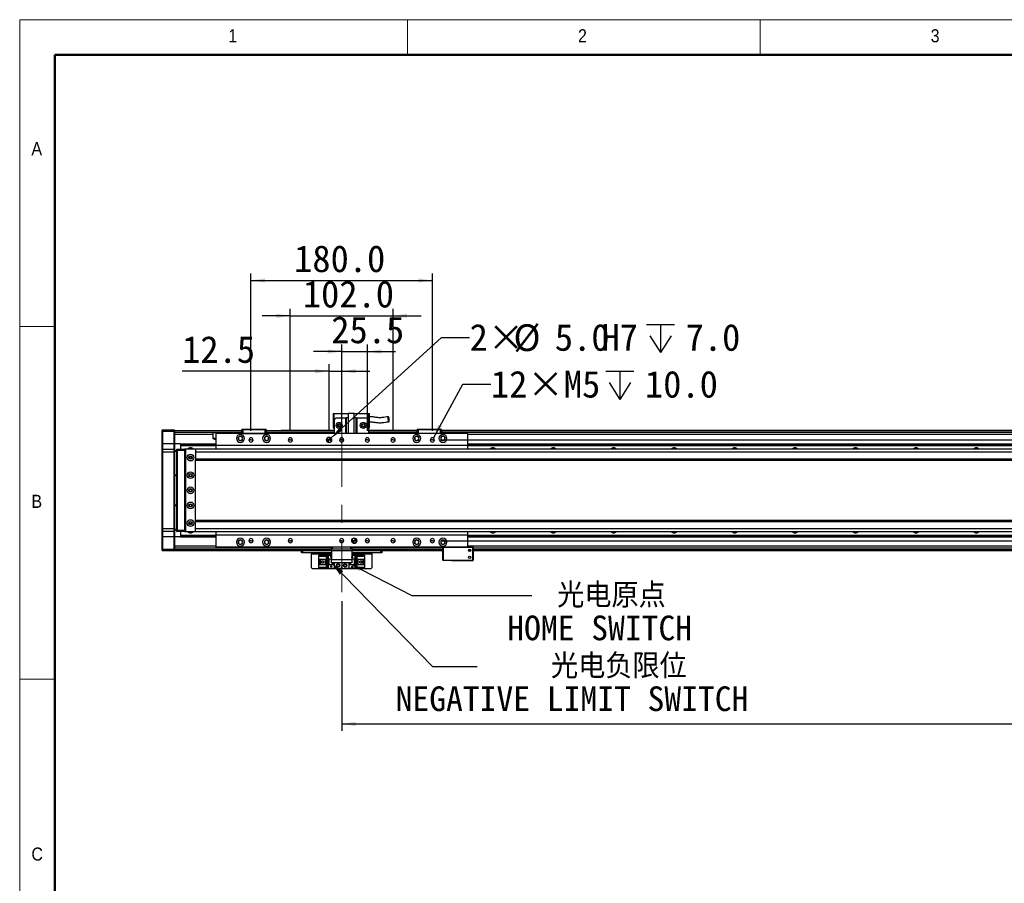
# Model space of a CAD drawing. Header units: millimetres. Extents: x 35 to 2905, y 35 to 2044.
# Tile 2 of 8: x 35 to 1012, y 1187 to 2044. Entities that reach past the tile are written whole.
import ezdxf

# ---------------------------------------------------------------- set-up
doc = ezdxf.new("R2010")
doc.units = ezdxf.units.MM
doc.header["$LTSCALE"] = 7
doc.linetypes.add('CENTERX2', pattern=[20.32, 12.7, -2.54, 2.54, -2.54])
doc.layers.add('DIMNS', color=7, linetype='Continuous')
doc.styles.add('SLDTEXTSTYLE1', font='Gothic.ttf', dxfattribs={"width": 0.913})
doc.styles.add('SLDTEXTSTYLE8', font='txt')
doc.styles.add('SLDTEXTSTYLE9', font='txt', dxfattribs={"bigfont": 'bigfont'})
doc.dimstyles.new('SLDDIMSTYLE0', dxfattribs={"dimtxt": 26.6, "dimasz": 14, "dimexe": 0, "dimexo": 0.0625, "dimgap": 6.65, "dimtad": 2, "dimdec": 1, "dimrnd": 1e-09, "dimzin": 4, "dimdsep": 46, "dimtxsty": 'SLDTEXTSTYLE8', "dimsah": 1, "dimcen": 0.09, "dimadec": 0, "dimazin": 1, "dimtfac": 1, "dimtdec": 1, "dimtofl": 0, "dimtmove": 0, "dimatfit": 3, "dimfxl": 0, "dimfrac": 2, "dimtolj": 1, "dimtzin": 12, "dimarcsym": 0})
doc.dimstyles.new('SLDDIMSTYLE1', dxfattribs={"dimtxt": 26.6, "dimasz": 14, "dimexe": 0, "dimexo": 0.0625, "dimgap": 6.65, "dimtad": 2, "dimdec": 1, "dimrnd": 1e-09, "dimzin": 4, "dimdsep": 46, "dimtxsty": 'SLDTEXTSTYLE8', "dimsah": 1, "dimcen": 0.09, "dimadec": 0, "dimazin": 1, "dimtfac": 1, "dimtdec": 1, "dimtmove": 0, "dimatfit": 0, "dimfxl": 0, "dimfrac": 2, "dimtolj": 1, "dimtzin": 12, "dimarcsym": 0})
doc.dimstyles.new('SLDDIMSTYLE2', dxfattribs={"dimtxt": 0.18, "dimasz": 14, "dimexe": 0, "dimexo": 0.0625, "dimgap": 0, "dimtad": 0, "dimtih": 1, "dimtoh": 1, "dimdec": 0, "dimrnd": 1e-09, "dimzin": 0, "dimdsep": 46, "dimtxsty": 'Standard', "dimsah": 1, "dimcen": 0.09, "dimadec": 0, "dimazin": 0, "dimtfac": 14, "dimtdec": 0, "dimtofl": 0, "dimtmove": 0, "dimatfit": 3, "dimfxl": 0, "dimfrac": 2, "dimtolj": 1, "dimtzin": 0, "dimarcsym": 0})
doc.dimstyles.new('SLDDIMSTYLE3', dxfattribs={"dimtxt": 26.6, "dimasz": 14, "dimexe": 0, "dimexo": 0.0625, "dimgap": 6.65, "dimtad": 2, "dimdec": 1, "dimrnd": 1e-09, "dimzin": 12, "dimdsep": 46, "dimtxsty": 'SLDTEXTSTYLE8', "dimsah": 1, "dimcen": 0.09, "dimadec": 0, "dimazin": 3, "dimtfac": 1, "dimtdec": 1, "dimtmove": 0, "dimatfit": 0, "dimfxl": 0, "dimfrac": 2, "dimtolj": 1, "dimtzin": 12, "dimarcsym": 0})
doc.dimstyles.new('SLDDIMSTYLE7', dxfattribs={"dimtxt": 26.6, "dimasz": 14, "dimexe": 0, "dimexo": 0.0625, "dimgap": 6.65, "dimtad": 0, "dimtih": 1, "dimtoh": 1, "dimdec": 1, "dimrnd": 1e-09, "dimzin": 4, "dimdsep": 46, "dimtxsty": 'SLDTEXTSTYLE8', "dimsah": 1, "dimcen": 0, "dimadec": 0, "dimazin": 1, "dimtfac": 1, "dimtdec": 1, "dimtofl": 0, "dimtmove": 0, "dimatfit": 3, "dimfxl": 0, "dimfrac": 2, "dimtolj": 1, "dimtzin": 12, "dimarcsym": 0})
doc.dimstyles.new('SLDDIMSTYLE8', dxfattribs={"dimtxt": 26.6, "dimasz": 14, "dimexe": 0, "dimexo": 0.0625, "dimgap": 6.65, "dimtad": 0, "dimtih": 1, "dimtoh": 1, "dimdec": 1, "dimrnd": 1e-09, "dimzin": 12, "dimdsep": 46, "dimtxsty": 'SLDTEXTSTYLE8', "dimsah": 1, "dimcen": 0, "dimadec": 0, "dimazin": 3, "dimtfac": 1, "dimtdec": 1, "dimtofl": 0, "dimtmove": 0, "dimatfit": 3, "dimfxl": 0, "dimfrac": 2, "dimtolj": 1, "dimtzin": 12, "dimarcsym": 0})

# ---------------------------------------------------------------- blocks, each defined once
blk = doc.blocks.new('_D_22')
at = {"layer": 'DIMNS'}
for p, q in [((303.57, 1750.14), (275.57, 1750.14)), ((303.57, 1635.87), (303.57, 1757.14)), ((303.57, 1750.14), (405.57, 1750.14)), ((405.57, 1635.87), (405.57, 1757.14)), ((405.57, 1750.14), (433.57, 1750.14))]:
    blk.add_line(p, q, dxfattribs=at)
for points in [[(303.57, 1750.14), (289.57, 1752.24), (289.57, 1748.04)], [(405.57, 1750.14), (419.57, 1748.04), (419.57, 1752.24)]]:
    blk.add_solid(points, dxfattribs=at)
at = {"layer": 'DIMNS', "insert": (316.03, 1785.04), "char_height": 26.6, "attachment_point": 1, "style": 'SLDTEXTSTYLE8'}
blk.add_mtext('102.0', dxfattribs=at)
blk = doc.blocks.new('_D_23')
at = {"layer": 'DIMNS'}
for p, q in [((264.57, 1635.87), (264.57, 1792.24)), ((444.57, 1635.87), (444.57, 1792.24)), ((264.57, 1785.24), (444.57, 1785.24))]:
    blk.add_line(p, q, dxfattribs=at)
for points in [[(264.57, 1785.24), (278.57, 1783.14), (278.57, 1787.34)], [(444.57, 1785.24), (430.57, 1787.34), (430.57, 1783.14)]]:
    blk.add_solid(points, dxfattribs=at)
at = {"layer": 'DIMNS', "insert": (307.37, 1820.14), "char_height": 26.6, "attachment_point": 1, "style": 'SLDTEXTSTYLE8'}
blk.add_mtext('180.0', dxfattribs=at)
blk = doc.blocks.new('_D_24')
at = {"layer": 'DIMNS'}
for p, q in [((2212.79, 1626.98), (2212.79, 1654.98)), ((453.46, 1626.98), (2219.79, 1626.98)), ((2212.79, 1626.98), (2212.79, 1526.98)), ((453.46, 1526.98), (2219.79, 1526.98)), ((2212.79, 1526.98), (2212.79, 1498.98))]:
    blk.add_line(p, q, dxfattribs=at)
for points in [[(2212.79, 1626.98), (2214.89, 1640.98), (2210.69, 1640.98)], [(2212.79, 1526.98), (2210.69, 1512.98), (2214.89, 1512.98)]]:
    blk.add_solid(points, dxfattribs=at)
at = {"layer": 'DIMNS', "insert": (2177.89, 1539.99), "char_height": 26.6, "attachment_point": 1, "rotation": 90, "style": 'SLDTEXTSTYLE8'}
blk.add_mtext('100.0', dxfattribs=at)
blk = doc.blocks.new('SW_SYMBOL_HOLE_DEPTH')
at = {"layer": 'DIMNS', "color": 0}
for p, q in [((0, 6125), (5600, 6125)), ((2800, 6125), (2800, 525)), ((700, 3885), (2800, 525)), ((4900, 3885), (2800, 525))]:
    blk.add_line(p, q, dxfattribs=at)
blk = doc.blocks.new('_D_25')
at = {"layer": 'DIMNS'}
for p, q in [((343.92, 1628.67), (453.54, 1728.77)), ((453.54, 1728.77), (481.54, 1728.77))]:
    blk.add_line(p, q, dxfattribs=at)
blk.add_solid([(343.92, 1628.67), (355.67, 1636.56), (352.84, 1639.66)], dxfattribs=at)
at = {"layer": 'DIMNS', "xscale": 0.004985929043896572, "yscale": 0.004985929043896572, "zscale": 0.004985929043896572}
blk.add_blockref('SW_SYMBOL_HOLE_DEPTH', (657.04, 1711.05), dxfattribs=at)
at = {"layer": 'DIMNS', "char_height": 26.6, "attachment_point": 1, "style": 'SLDTEXTSTYLE8'}
for s, insert in [('2×', (481.54, 1742.06)), ('%%c', (525.06, 1741.8)), ('5.0', (566.15, 1742.06)), ('H7', (612.48, 1742.06)), ('7.0', (695.97, 1742.06))]:
    blk.add_mtext(s, dxfattribs=dict(at, insert=insert))
blk = doc.blocks.new('_D_26')
at = {"layer": 'DIMNS'}
for p, q in [((445.58, 1628.83), (474.69, 1682.21)), ((474.69, 1682.21), (502.69, 1682.21))]:
    blk.add_line(p, q, dxfattribs=at)
blk.add_solid([(445.58, 1628.83), (454.13, 1640.11), (450.44, 1642.12)], dxfattribs=at)
at = {"layer": 'DIMNS', "xscale": 0.004985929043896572, "yscale": 0.004985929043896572, "zscale": 0.004985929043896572}
blk.add_blockref('SW_SYMBOL_HOLE_DEPTH', (616.67, 1664.6), dxfattribs=at)
at = {"layer": 'DIMNS', "char_height": 26.6, "attachment_point": 1, "style": 'SLDTEXTSTYLE8'}
for s, insert in [('12×M5', (502.69, 1695.61)), ('10.0', (655.6, 1695.61))]:
    blk.add_mtext(s, dxfattribs=dict(at, insert=insert))
blk = doc.blocks.new('_D_27')
at = {"layer": 'DIMNS'}
for p, q in [((354.57, 1635.87), (354.57, 1721.66)), ((380.07, 1635.87), (380.07, 1721.66)), ((354.57, 1714.66), (326.57, 1714.66)), ((354.57, 1714.66), (380.07, 1714.66)), ((380.07, 1714.66), (408.07, 1714.66))]:
    blk.add_line(p, q, dxfattribs=at)
for points in [[(354.57, 1714.66), (340.57, 1716.76), (340.57, 1712.56)], [(380.07, 1714.66), (394.07, 1712.56), (394.07, 1716.76)]]:
    blk.add_solid(points, dxfattribs=at)
at = {"layer": 'DIMNS', "insert": (344.27, 1749.56), "char_height": 26.6, "attachment_point": 1, "style": 'SLDTEXTSTYLE8'}
blk.add_mtext('25.5', dxfattribs=at)
blk = doc.blocks.new('_D_28')
at = {"layer": 'DIMNS'}
for p, q in [((342.07, 1635.87), (342.07, 1702.18)), ((354.57, 1678.07), (354.57, 1702.18)), ((342.07, 1695.18), (196.24, 1695.18)), ((342.07, 1695.18), (354.57, 1695.18)), ((354.57, 1695.18), (382.57, 1695.18))]:
    blk.add_line(p, q, dxfattribs=at)
for points in [[(342.07, 1695.18), (328.07, 1697.28), (328.07, 1693.08)], [(354.57, 1695.18), (368.57, 1693.08), (368.57, 1697.28)]]:
    blk.add_solid(points, dxfattribs=at)
at = {"layer": 'DIMNS', "insert": (196.24, 1730.09), "char_height": 26.6, "attachment_point": 1, "style": 'SLDTEXTSTYLE8'}
blk.add_mtext('12.5', dxfattribs=at)
blk = doc.blocks.new('_D_34')
at = {"layer": 'DIMNS'}
for p, q in [((1974.57, 1480.55), (1974.57, 1338.18)), ((354.57, 1467.14), (354.57, 1338.18)), ((354.57, 1345.18), (1974.57, 1345.18))]:
    blk.add_line(p, q, dxfattribs=at)
for points in [[(354.57, 1345.18), (368.57, 1343.08), (368.57, 1347.28)], [(1974.57, 1345.18), (1960.57, 1347.28), (1960.57, 1343.08)]]:
    blk.add_solid(points, dxfattribs=at)
at = {"layer": 'DIMNS', "insert": (1129.15, 1380.09), "char_height": 26.6, "attachment_point": 1, "style": 'SLDTEXTSTYLE8'}
blk.add_mtext('1620.0', dxfattribs=at)
blk = doc.blocks.new('SW_NOTE_8')
at = {"layer": 'DIMNS', "color": 0, "char_height": 24.5, "attachment_point": 2}
for s, insert, style in [(' 光电原点', (68.07, 12.36), 'SLDTEXTSTYLE9'), ('HOME SWITCH', (67.28, -20.03), 'SLDTEXTSTYLE8')]:
    blk.add_mtext(s, dxfattribs=dict(at, insert=insert, style=style))
blk = doc.blocks.new('SW_NOTE_9')
at = {"layer": 'DIMNS', "color": 0, "char_height": 24.5, "attachment_point": 2}
for s, insert, style in [('    光电负限位', (96.79, 12.77), 'SLDTEXTSTYLE9'), ('NEGATIVE LIMIT SWITCH', (93.97, -19.63), 'SLDTEXTSTYLE8')]:
    blk.add_mtext(s, dxfattribs=dict(at, insert=insert, style=style))
blk = doc.blocks.new('SW_DOWELSYMBOL_3')
at = {"linetype": 'Continuous', "lineweight": 18}
h = blk.add_hatch(color=0, dxfattribs=at)
edge = h.paths.add_edge_path(flags=0)
edge.add_arc((0, 0), 2.5, 180, 270)
edge.add_line((0, -2.5), (0, 0))
edge.add_line((0, 0), (-2.5, 0))
h = blk.add_hatch(color=0, dxfattribs=at)
edge = h.paths.add_edge_path(flags=0)
edge.add_arc((0, 0), 2.5, 0, 90)
edge.add_line((0, 2.5), (0, 0))
edge.add_line((0, 0), (2.5, 0))
at = {"layer": 'DIMNS', "color": 0}
blk.add_circle((0, 0), 2.5, dxfattribs=at)
blk = doc.blocks.new('SW_DOWELSYMBOL_4')
at = {"linetype": 'Continuous', "lineweight": 18}
h = blk.add_hatch(color=0, dxfattribs=at)
edge = h.paths.add_edge_path(flags=0)
edge.add_arc((0, 0), 2.5, 180, 270)
edge.add_line((0, -2.5), (0, 0))
edge.add_line((0, 0), (-2.5, 0))
h = blk.add_hatch(color=0, dxfattribs=at)
edge = h.paths.add_edge_path(flags=0)
edge.add_arc((0, 0), 2.5, 0, 90)
edge.add_line((0, 2.5), (0, 0))
edge.add_line((0, 0), (2.5, 0))
at = {"layer": 'DIMNS', "color": 0}
blk.add_circle((0, 0), 2.5, dxfattribs=at)

msp = doc.modelspace()

# ---------------------------------------------------------------- linework, layer by layer
at = {"color": 7, "linetype": 'Continuous', "lineweight": 18}
for p, q in [((2905, 2044), (35, 2044)), ((35, 2044), (35, 35)), ((420, 2009), (420, 2044)), ((770, 2044), (770, 2009)), ((70, 2009), (2870, 2009)), ((70, 2009), (70, 70)), ((70, 1739.5), (35, 1739.5)), ((35, 1389.5), (70, 1389.5))]:
    msp.add_line(p, q, dxfattribs=at)
at = {"color": 7, "linetype": 'Continuous', "lineweight": 50}
for p, q in [((2870, 2009), (70, 2009)), ((70, 2009), (70, 70))]:
    msp.add_line(p, q, dxfattribs=at)
at = {"color": 7, "linetype": 'Continuous', "lineweight": 25}
for p, q in [((346.07, 1653.28), (347.07, 1653.28)), ((346.07, 1653.28), (346.07, 1638.88)), ((347.07, 1646.88), (347.07, 1653.28)), ((347.07, 1653.28), (361.07, 1653.28)), ((361.07, 1653.48), (361.07, 1633.48)), ((361.07, 1653.48), (367.07, 1653.48)), ((367.07, 1633.48), (367.07, 1653.48)), ((367.07, 1653.28), (381.07, 1653.28)), ((381.07, 1653.28), (382.07, 1653.28)), ((381.07, 1653.28), (381.07, 1646.88)), ((382.07, 1638.88), (382.07, 1653.28)), ((349.07, 1648.88), (347.07, 1646.88)), ((347.07, 1646.88), (347.07, 1633.48)), ((349.07, 1648.88), (358.57, 1648.88)), ((358.57, 1633.48), (358.57, 1648.88)), ((358.57, 1648.88), (359.07, 1648.88)), ((359.07, 1648.88), (359.07, 1633.48)), ((361.07, 1648.88), (359.07, 1648.88)), ((369.07, 1648.88), (367.07, 1648.88)), ((369.07, 1633.48), (369.07, 1648.88)), ((369.07, 1648.88), (369.57, 1648.88)), ((369.57, 1648.88), (379.07, 1648.88)), ((369.57, 1648.88), (369.57, 1633.48)), ((381.07, 1646.88), (379.07, 1648.88)), ((381.07, 1646.88), (381.07, 1633.48)), ((176.57, 1636.68), (176.87, 1636.98)), ((176.57, 1635.48), (176.57, 1636.68)), ((176.57, 1635.48), (176.87, 1635.48)), ((176.57, 1622.98), (176.57, 1635.48)), ((176.87, 1636.98), (176.87, 1635.48)), ((176.87, 1636.98), (188.27, 1636.98)), ((176.87, 1635.48), (176.87, 1622.98)), ((188.27, 1635.48), (176.87, 1635.48)), ((188.27, 1635.48), (188.27, 1636.98)), ((188.27, 1636.98), (188.57, 1636.68)), ((188.27, 1622.98), (188.27, 1635.48)), ((188.27, 1635.48), (188.57, 1635.48)), ((188.57, 1636.68), (188.57, 1635.48)), ((188.57, 1636.48), (255.57, 1636.48)), ((188.57, 1635.48), (188.57, 1622.98)), ((255.57, 1634.49), (188.57, 1634.49)), ((226.94, 1632.49), (188.57, 1632.49)), ((226.94, 1628.38), (226.94, 1632.49)), ((479.57, 1633.48), (229.57, 1633.48)), ((229.57, 1633.48), (229.57, 1621.48)), ((255.57, 1637.19), (255.87, 1637.49)), ((255.57, 1633.49), (255.57, 1637.19)), ((256.57, 1637.19), (255.57, 1637.19)), ((256.57, 1633.49), (255.57, 1633.49)), ((255.57, 1633.49), (255.57, 1633.48)), ((255.87, 1637.49), (256.7, 1637.49)), ((256.57, 1637.19), (256.7, 1637.49)), ((256.57, 1637.19), (256.57, 1633.49)), ((278.57, 1637.19), (256.57, 1637.19)), ((256.57, 1633.49), (278.57, 1633.49)), ((256.7, 1637.49), (278.45, 1637.49)), ((278.45, 1637.49), (279.27, 1637.49)), ((278.57, 1637.19), (278.45, 1637.49)), ((278.57, 1633.49), (278.57, 1637.19)), ((279.57, 1637.19), (278.57, 1637.19)), ((279.57, 1633.49), (278.57, 1633.49)), ((279.27, 1637.49), (279.57, 1637.19)), ((279.57, 1637.19), (279.57, 1633.49)), ((279.57, 1636.48), (347.07, 1636.48)), ((347.07, 1634.49), (279.57, 1634.49)), ((279.57, 1633.49), (279.57, 1633.48)), ((294.57, 1636.78), (347.07, 1636.78)), ((294.57, 1636.78), (294.57, 1636.58)), ((294.57, 1636.58), (347.07, 1636.58)), ((294.57, 1636.48), (294.57, 1636.58)), ((346.07, 1638.88), (347.07, 1638.88)), ((381.07, 1638.88), (382.07, 1638.88)), ((381.07, 1636.78), (429.57, 1636.78)), ((381.07, 1636.58), (429.57, 1636.58)), ((381.07, 1636.48), (429.57, 1636.48)), ((429.57, 1634.49), (381.07, 1634.49)), ((429.57, 1637.18), (429.87, 1637.48)), ((429.57, 1633.48), (429.57, 1637.18)), ((430.57, 1637.18), (429.57, 1637.18)), ((429.87, 1637.48), (430.7, 1637.48)), ((430.57, 1637.18), (430.7, 1637.48)), ((430.57, 1637.18), (430.57, 1633.48)), ((452.57, 1637.18), (430.57, 1637.18)), ((430.7, 1637.48), (452.45, 1637.48)), ((452.57, 1637.18), (452.45, 1637.48)), ((452.45, 1637.48), (453.27, 1637.48)), ((452.57, 1633.48), (452.57, 1637.18)), ((453.57, 1637.18), (452.57, 1637.18)), ((453.27, 1637.48), (453.57, 1637.18)), ((453.57, 1637.18), (453.57, 1633.48)), ((453.57, 1636.78), (1875.57, 1636.78)), ((453.57, 1636.58), (1875.57, 1636.58)), ((453.57, 1636.48), (1875.57, 1636.48)), ((1875.57, 1634.49), (453.57, 1634.49)), ((479.57, 1633.48), (479.57, 1621.48)), ((176.57, 1622.98), (176.87, 1622.98)), ((176.57, 1617.68), (176.57, 1622.98)), ((176.87, 1622.98), (176.87, 1617.98)), ((188.27, 1622.98), (176.87, 1622.98)), ((188.27, 1617.98), (188.27, 1622.98)), ((188.27, 1622.98), (188.57, 1622.98)), ((194.57, 1622.99), (188.57, 1622.99)), ((188.57, 1622.98), (188.57, 1617.68)), ((194.57, 1622.99), (229.57, 1622.99)), ((194.57, 1622.99), (194.57, 1622.7)), ((194.57, 1622.7), (229.57, 1622.7)), ((194.57, 1622.7), (194.57, 1621.8)), ((229.57, 1628.38), (226.94, 1628.38)), ((264.57, 1626.98), (262.47, 1626.98)), ((264.57, 1626.98), (266.67, 1626.98)), ((303.57, 1626.98), (301.47, 1626.98)), ((303.57, 1626.98), (305.67, 1626.98)), ((342.07, 1626.98), (339.57, 1626.98)), ((342.07, 1626.98), (344.57, 1626.98)), ((354.57, 1626.98), (352.47, 1626.98)), ((354.57, 1626.98), (356.67, 1626.98)), ((380.07, 1626.98), (377.97, 1626.98)), ((380.07, 1626.98), (382.17, 1626.98)), ((405.57, 1626.98), (403.47, 1626.98)), ((405.57, 1626.98), (407.67, 1626.98)), ((444.57, 1626.98), (442.47, 1626.98)), ((444.57, 1626.98), (446.67, 1626.98)), ((479.57, 1622.99), (1849.57, 1622.99)), ((479.57, 1622.7), (1849.57, 1622.7)), ((176.87, 1617.98), (176.57, 1617.68)), ((176.57, 1614.98), (176.57, 1617.68)), ((176.57, 1538.98), (176.57, 1614.98)), ((176.87, 1614.98), (176.57, 1614.98)), ((176.87, 1617.98), (176.87, 1614.98)), ((176.87, 1617.98), (188.27, 1617.98)), ((176.87, 1614.98), (176.87, 1538.98)), ((188.27, 1614.98), (176.87, 1614.98)), ((188.27, 1614.98), (188.27, 1617.98)), ((188.27, 1617.98), (188.57, 1617.68)), ((188.27, 1538.98), (188.27, 1614.98)), ((188.27, 1614.98), (188.57, 1614.98)), ((188.57, 1617.68), (188.57, 1614.98)), ((188.57, 1616.48), (191.07, 1616.48)), ((191.07, 1615.48), (188.57, 1615.48)), ((188.57, 1614.98), (188.57, 1538.98)), ((191.07, 1617.68), (191.37, 1617.98)), ((191.07, 1616.48), (191.07, 1617.68)), ((191.07, 1537.48), (191.07, 1616.48)), ((191.07, 1616.48), (191.37, 1616.48)), ((191.37, 1617.98), (191.37, 1616.48)), ((191.37, 1617.98), (198.57, 1617.98)), ((191.37, 1616.48), (191.37, 1537.48)), ((198.57, 1616.48), (191.37, 1616.48)), ((194.57, 1621.8), (229.57, 1621.8)), ((194.57, 1621.8), (194.57, 1621.5)), ((194.57, 1621.5), (229.57, 1621.5)), ((194.57, 1621.5), (194.57, 1617.98)), ((198.57, 1617.98), (198.57, 1616.48)), ((198.57, 1617.98), (200.07, 1617.98)), ((199.77, 1617.68), (198.57, 1617.68)), ((198.57, 1616.48), (198.57, 1537.48)), ((199.57, 1615.98), (199.07, 1615.98)), ((199.07, 1615.98), (199.07, 1537.98)), ((200.07, 1617.98), (199.57, 1617.48)), ((199.57, 1617.48), (199.57, 1536.48)), ((209.07, 1617.98), (200.07, 1617.98)), ((209.57, 1617.48), (209.07, 1617.98)), ((2120.07, 1617.98), (209.57, 1617.98)), ((209.57, 1617.98), (209.57, 1617.48)), ((209.57, 1617.35), (209.57, 1617.48)), ((209.57, 1617.35), (209.57, 1614.98)), ((2120.57, 1614.98), (209.57, 1614.98)), ((209.57, 1614.98), (209.57, 1607.98)), ((479.57, 1621.48), (229.57, 1621.48)), ((229.57, 1621.48), (229.57, 1617.98)), ((479.57, 1621.8), (1849.57, 1621.8)), ((479.57, 1621.5), (1849.57, 1621.5)), ((479.57, 1621.48), (479.57, 1617.98)), ((205.72, 1609.98), (203.43, 1609.98)), ((2120.57, 1607.98), (209.57, 1607.98)), ((209.57, 1607.98), (209.57, 1606.98)), ((209.57, 1606.98), (2120.57, 1606.98)), ((209.57, 1546.98), (209.57, 1606.98)), ((188.57, 1592.48), (191.07, 1592.48)), ((191.07, 1591.48), (188.57, 1591.48)), ((188.57, 1562.48), (191.07, 1562.48)), ((191.07, 1561.48), (188.57, 1561.48)), ((2120.57, 1546.98), (209.57, 1546.98)), ((209.57, 1545.98), (209.57, 1546.98)), ((209.57, 1545.98), (2120.57, 1545.98)), ((209.57, 1538.98), (209.57, 1545.98)), ((176.57, 1536.28), (176.57, 1538.98)), ((176.87, 1538.98), (176.57, 1538.98)), ((176.87, 1535.98), (176.57, 1536.28)), ((176.57, 1530.98), (176.57, 1536.28)), ((176.87, 1538.98), (176.87, 1535.98)), ((176.87, 1538.98), (188.27, 1538.98)), ((188.27, 1535.98), (176.87, 1535.98)), ((176.87, 1535.98), (176.87, 1530.98)), ((188.27, 1535.98), (188.27, 1538.98)), ((188.27, 1538.98), (188.57, 1538.98)), ((188.27, 1535.98), (188.57, 1536.28)), ((188.27, 1530.98), (188.27, 1535.98)), ((188.57, 1538.98), (188.57, 1536.28)), ((188.57, 1538.48), (191.07, 1538.48)), ((191.07, 1537.48), (188.57, 1537.48)), ((188.57, 1536.28), (188.57, 1530.98)), ((191.07, 1536.28), (191.07, 1537.48)), ((191.07, 1537.48), (191.37, 1537.48)), ((191.07, 1536.28), (191.37, 1535.98)), ((191.37, 1537.48), (191.37, 1535.98)), ((191.37, 1537.48), (198.57, 1537.48)), ((198.57, 1535.98), (191.37, 1535.98)), ((194.57, 1535.98), (194.57, 1532.46)), ((198.57, 1537.48), (198.57, 1535.98)), ((198.57, 1536.28), (199.77, 1536.28)), ((200.07, 1535.98), (198.57, 1535.98)), ((199.07, 1537.98), (199.57, 1537.98)), ((199.57, 1536.48), (200.07, 1535.98)), ((200.07, 1535.98), (209.07, 1535.98)), ((203.43, 1543.98), (205.72, 1543.98)), ((209.07, 1535.98), (209.57, 1536.48)), ((209.57, 1536.62), (209.57, 1538.98)), ((209.57, 1538.98), (2120.57, 1538.98)), ((209.57, 1536.48), (209.57, 1536.62)), ((209.57, 1535.98), (209.57, 1536.48)), ((209.57, 1535.98), (2120.07, 1535.98)), ((229.57, 1535.98), (229.57, 1532.48)), ((479.57, 1535.98), (479.57, 1532.48)), ((176.87, 1530.98), (176.57, 1530.98)), ((176.57, 1518.48), (176.57, 1530.98)), ((188.27, 1530.98), (176.87, 1530.98)), ((176.87, 1530.98), (176.87, 1518.48)), ((188.57, 1530.98), (188.27, 1530.98)), ((188.27, 1518.48), (188.27, 1530.98)), ((188.57, 1530.98), (188.57, 1518.48)), ((194.57, 1530.98), (188.57, 1530.98)), ((194.57, 1532.46), (229.57, 1532.46)), ((194.57, 1532.46), (194.57, 1532.17)), ((194.57, 1532.17), (229.57, 1532.17)), ((194.57, 1532.17), (194.57, 1531.27)), ((194.57, 1531.27), (229.57, 1531.27)), ((194.57, 1531.27), (194.57, 1530.98)), ((194.57, 1530.98), (229.57, 1530.98)), ((479.57, 1532.48), (229.57, 1532.48)), ((229.57, 1532.48), (229.57, 1520.48)), ((264.57, 1526.98), (262.47, 1526.98)), ((264.57, 1526.98), (266.67, 1526.98)), ((303.57, 1526.98), (301.47, 1526.98)), ((303.57, 1526.98), (305.67, 1526.98)), ((354.57, 1526.98), (352.47, 1526.98)), ((354.57, 1526.98), (356.67, 1526.98)), ((367.07, 1526.98), (364.57, 1526.98)), ((367.07, 1526.98), (369.57, 1526.98)), ((380.07, 1526.98), (377.97, 1526.98)), ((380.07, 1526.98), (382.17, 1526.98)), ((405.57, 1526.98), (403.47, 1526.98)), ((405.57, 1526.98), (407.67, 1526.98)), ((444.57, 1526.98), (442.47, 1526.98)), ((444.57, 1526.98), (446.67, 1526.98)), ((479.57, 1532.48), (479.57, 1520.48)), ((479.57, 1532.46), (1849.57, 1532.46)), ((479.57, 1532.17), (1849.57, 1532.17)), ((479.57, 1531.27), (1849.57, 1531.27)), ((479.57, 1530.98), (1849.57, 1530.98)), ((176.87, 1518.48), (176.57, 1518.48)), ((176.57, 1517.28), (176.57, 1518.48)), ((176.87, 1516.98), (176.57, 1517.28)), ((176.87, 1518.48), (176.87, 1516.98)), ((176.87, 1518.48), (188.27, 1518.48)), ((188.27, 1516.98), (176.87, 1516.98)), ((188.27, 1516.98), (188.27, 1518.48)), ((188.57, 1518.48), (188.27, 1518.48)), ((188.57, 1517.28), (188.27, 1516.98)), ((344.57, 1519.48), (188.57, 1519.48)), ((188.57, 1518.48), (188.57, 1517.28)), ((188.57, 1517.28), (188.57, 1516.98)), ((344.57, 1516.98), (188.57, 1516.98)), ((479.57, 1520.48), (229.57, 1520.48)), ((314.57, 1514.98), (314.57, 1516.98)), ((315.57, 1514.98), (314.57, 1514.98)), ((315.57, 1516.98), (315.57, 1514.98)), ((344.57, 1514.98), (315.57, 1514.98)), ((324.57, 1514.98), (324.57, 1513.98)), ((344.57, 1518.48), (344.57, 1520.48)), ((345.57, 1518.48), (344.57, 1518.48)), ((344.57, 1516.98), (344.57, 1518.48)), ((364.57, 1516.98), (344.57, 1516.98)), ((344.57, 1516.98), (344.57, 1508.48)), ((345.57, 1520.48), (345.57, 1518.48)), ((363.57, 1518.48), (345.57, 1518.48)), ((363.57, 1518.48), (363.57, 1520.48)), ((364.57, 1518.48), (363.57, 1518.48)), ((364.57, 1520.48), (364.57, 1518.48)), ((455.07, 1519.48), (364.57, 1519.48)), ((364.57, 1518.48), (364.57, 1516.98)), ((364.57, 1516.98), (364.57, 1508.48)), ((455.07, 1516.98), (364.57, 1516.98)), ((393.57, 1514.98), (364.57, 1514.98)), ((384.57, 1513.98), (384.57, 1514.98)), ((393.57, 1514.98), (393.57, 1516.98)), ((394.57, 1514.98), (393.57, 1514.98)), ((394.57, 1516.98), (394.57, 1514.98)), ((455.37, 1520.48), (455.07, 1520.18)), ((455.07, 1507.78), (455.07, 1520.18)), ((455.37, 1520.18), (455.07, 1520.18)), ((455.37, 1520.18), (455.5, 1520.48)), ((455.37, 1520.18), (455.37, 1507.78)), ((484.77, 1520.18), (455.37, 1520.18)), ((479.57, 1520.78), (485.07, 1520.78)), ((479.57, 1520.48), (484.65, 1520.48)), ((482.72, 1516.98), (480.43, 1516.98)), ((484.77, 1520.18), (484.65, 1520.48)), ((484.65, 1520.48), (484.77, 1520.48)), ((485.07, 1520.18), (484.77, 1520.48)), ((484.77, 1507.78), (484.77, 1520.18)), ((485.07, 1520.18), (484.77, 1520.18)), ((485.07, 1520.18), (485.07, 1520.78)), ((485.07, 1520.18), (485.07, 1507.78)), ((1846.07, 1519.48), (485.07, 1519.48)), ((1846.07, 1516.98), (485.07, 1516.98)), ((324.57, 1500.18), (324.57, 1513.98)), ((331.87, 1511.88), (331.87, 1512.68)), ((331.87, 1512.68), (341.07, 1512.68)), ((340.17, 1511.88), (331.87, 1511.88)), ((331.87, 1511.88), (331.87, 1511.38)), ((339.67, 1511.38), (331.87, 1511.38)), ((331.87, 1508.78), (331.87, 1511.38)), ((331.87, 1508.78), (338.07, 1508.78)), ((331.87, 1503.18), (331.87, 1508.78)), ((333.17, 1503.18), (333.17, 1508.78)), ((333.67, 1508.43), (333.67, 1508.78)), ((338.07, 1508.43), (333.67, 1508.43)), ((333.67, 1503.53), (333.67, 1508.43)), ((336.47, 1506.78), (334.63, 1506.78)), ((334.63, 1506.78), (334.63, 1505.18)), ((334.63, 1505.18), (336.47, 1505.18)), ((336.47, 1506.78), (336.47, 1505.18)), ((338.07, 1508.78), (338.07, 1503.18)), ((339.67, 1511.38), (340.17, 1511.88)), ((339.67, 1500.58), (339.67, 1511.38)), ((340.17, 1500.08), (340.17, 1511.88)), ((341.07, 1512.68), (341.07, 1508.98)), ((341.07, 1512.68), (344.57, 1512.68)), ((341.07, 1508.98), (344.57, 1508.98)), ((341.07, 1508.98), (341.07, 1502.98)), ((341.57, 1508.98), (341.57, 1502.98)), ((341.87, 1508.98), (341.87, 1502.98)), ((343.47, 1511.18), (343.67, 1511.18)), ((344.07, 1509.98), (343.47, 1511.18)), ((343.67, 1511.58), (344.47, 1511.58)), ((343.67, 1511.18), (343.67, 1511.58)), ((344.57, 1510.98), (344.07, 1509.98)), ((344.47, 1511.58), (344.47, 1511.18)), ((344.47, 1511.18), (344.57, 1511.18)), ((344.57, 1508.48), (364.57, 1508.48)), ((344.57, 1504.98), (344.57, 1508.48)), ((364.57, 1504.98), (344.57, 1504.98)), ((346.27, 1502.98), (346.27, 1504.98)), ((346.57, 1502.98), (346.57, 1504.98)), ((347.07, 1504.98), (347.07, 1502.98)), ((354.57, 1504.98), (354.57, 1501.28)), ((362.07, 1502.98), (362.07, 1504.98)), ((362.57, 1504.98), (362.57, 1502.98)), ((362.87, 1504.98), (362.87, 1502.98)), ((364.57, 1512.68), (368.07, 1512.68)), ((364.57, 1510.58), (365.07, 1511.58)), ((364.67, 1510.38), (364.57, 1510.38)), ((364.57, 1508.98), (368.07, 1508.98)), ((364.57, 1508.48), (364.57, 1504.98)), ((364.67, 1509.98), (364.67, 1510.38)), ((365.47, 1509.98), (364.67, 1509.98)), ((365.07, 1511.58), (365.67, 1510.38)), ((365.47, 1510.38), (365.47, 1509.98)), ((365.67, 1510.38), (365.47, 1510.38)), ((367.27, 1502.98), (367.27, 1508.98)), ((367.57, 1502.98), (367.57, 1508.98)), ((368.07, 1508.98), (368.07, 1512.68)), ((368.07, 1512.68), (377.27, 1512.68)), ((368.07, 1502.98), (368.07, 1508.98)), ((377.27, 1511.88), (368.97, 1511.88)), ((368.97, 1511.88), (369.47, 1511.38)), ((368.97, 1511.88), (368.97, 1500.08)), ((369.47, 1511.38), (369.47, 1500.58)), ((377.27, 1511.38), (369.47, 1511.38)), ((371.07, 1508.78), (377.27, 1508.78)), ((371.07, 1503.18), (371.07, 1508.78)), ((375.47, 1508.43), (371.07, 1508.43)), ((374.51, 1506.78), (372.67, 1506.78)), ((372.67, 1505.18), (372.67, 1506.78)), ((372.67, 1505.18), (374.51, 1505.18)), ((374.51, 1505.18), (374.51, 1506.78)), ((375.47, 1508.78), (375.47, 1508.43)), ((375.47, 1508.43), (375.47, 1503.53)), ((375.97, 1508.78), (375.97, 1503.18)), ((377.27, 1512.68), (377.27, 1511.88)), ((377.27, 1511.38), (377.27, 1511.88)), ((377.27, 1511.38), (377.27, 1508.78)), ((377.27, 1508.78), (377.27, 1503.18)), ((384.57, 1513.98), (384.57, 1500.18)), ((455.37, 1507.48), (455.07, 1507.78)), ((455.07, 1507.78), (455.37, 1507.78)), ((455.37, 1507.78), (484.77, 1507.78)), ((455.37, 1507.78), (455.5, 1507.48)), ((455.5, 1507.48), (455.37, 1507.48)), ((484.65, 1507.48), (455.5, 1507.48)), ((463.57, 1507.18), (463.57, 1507.48)), ((463.57, 1507.18), (485.07, 1507.18)), ((484.77, 1507.78), (484.65, 1507.48)), ((484.77, 1507.48), (484.65, 1507.48)), ((484.77, 1507.78), (485.07, 1507.78)), ((485.07, 1507.78), (484.77, 1507.48)), ((485.07, 1507.18), (485.07, 1507.78)), ((324.57, 1500.18), (325.57, 1499.18)), ((383.57, 1499.18), (325.57, 1499.18)), ((338.07, 1503.18), (331.87, 1503.18)), ((331.87, 1500.58), (331.87, 1503.18)), ((331.87, 1500.58), (339.67, 1500.58)), ((331.87, 1500.58), (331.87, 1500.08)), ((331.87, 1500.08), (340.17, 1500.08)), ((331.87, 1499.28), (331.87, 1500.08)), ((341.07, 1499.28), (331.87, 1499.28)), ((333.67, 1503.18), (333.67, 1503.53)), ((333.67, 1503.53), (338.07, 1503.53)), ((340.17, 1500.08), (339.67, 1500.58)), ((347.07, 1502.98), (341.07, 1502.98)), ((341.07, 1502.98), (341.07, 1499.28)), ((347.07, 1499.28), (341.07, 1499.28)), ((343.47, 1501.58), (343.67, 1501.58)), ((344.07, 1500.38), (343.47, 1501.58)), ((343.67, 1501.98), (344.47, 1501.98)), ((343.67, 1501.58), (343.67, 1501.98)), ((344.67, 1501.58), (344.07, 1500.38)), ((344.47, 1501.98), (344.47, 1501.58)), ((344.47, 1501.58), (344.67, 1501.58)), ((347.07, 1502.98), (347.07, 1499.28)), ((352.57, 1499.28), (347.07, 1499.28)), ((362.07, 1499.28), (356.57, 1499.28)), ((362.07, 1499.28), (362.07, 1502.98)), ((368.07, 1502.98), (362.07, 1502.98)), ((368.07, 1499.28), (362.07, 1499.28)), ((364.47, 1500.78), (365.07, 1501.98)), ((364.67, 1500.78), (364.47, 1500.78)), ((364.67, 1500.38), (364.67, 1500.78)), ((365.47, 1500.38), (364.67, 1500.38)), ((365.07, 1501.98), (365.67, 1500.78)), ((365.47, 1500.78), (365.47, 1500.38)), ((365.67, 1500.78), (365.47, 1500.78)), ((368.07, 1499.28), (368.07, 1502.98)), ((377.27, 1499.28), (368.07, 1499.28)), ((369.47, 1500.58), (368.97, 1500.08)), ((368.97, 1500.08), (377.27, 1500.08)), ((369.47, 1500.58), (377.27, 1500.58)), ((371.07, 1503.53), (375.47, 1503.53)), ((377.27, 1503.18), (371.07, 1503.18)), ((375.47, 1503.53), (375.47, 1503.18)), ((377.27, 1503.18), (377.27, 1500.58)), ((377.27, 1500.08), (377.27, 1500.58)), ((377.27, 1500.08), (377.27, 1499.28)), ((383.57, 1499.18), (384.57, 1500.18))]:
    msp.add_line(p, q, dxfattribs=at)
at = {"color": 8, "linetype": 'Continuous', "lineweight": 25}
for p, q in [((255.57, 1635.98), (188.57, 1635.98)), ((347.07, 1635.98), (279.57, 1635.98)), ((429.57, 1635.98), (381.07, 1635.98)), ((1875.57, 1635.98), (453.57, 1635.98)), ((1849.57, 1632.49), (479.57, 1632.49)), ((229.57, 1521.48), (188.57, 1521.48)), ((344.57, 1517.98), (188.57, 1517.98)), ((455.07, 1517.98), (364.57, 1517.98)), ((1849.57, 1521.48), (479.57, 1521.48)), ((482.72, 1517.98), (480.43, 1517.98)), ((1846.07, 1517.98), (485.07, 1517.98)), ((324.57, 1513.98), (344.57, 1513.98)), ((364.57, 1513.98), (384.57, 1513.98))]:
    msp.add_line(p, q, dxfattribs=at)
at = {"color": 7, "linetype": 'Continuous', "lineweight": 25}
for centre, radius in [((352.07, 1641.38), 3), ((352.07, 1641.38), 1.7), ((352.07, 1641.38), 1.6), ((376.07, 1641.38), 3), ((376.07, 1641.38), 1.7), ((376.07, 1641.38), 1.6), ((204.57, 1609.48), 3.36), ((204.57, 1609.48), 1.7), ((204.57, 1609.48), 1.25), ((204.57, 1591.98), 3.36), ((204.57, 1591.98), 1.7), ((204.57, 1591.98), 1.25), ((204.57, 1576.98), 3.36), ((204.57, 1576.98), 1.7), ((204.57, 1576.98), 1.25), ((204.57, 1561.98), 3.36), ((204.57, 1561.98), 1.7), ((204.57, 1561.98), 1.25), ((204.57, 1544.48), 3.36), ((204.57, 1544.48), 1.7), ((204.57, 1544.48), 1.25), ((481.57, 1517.48), 1.25), ((481.57, 1510.48), 1.25), ((351.07, 1502.48), 1.75), ((351.07, 1502.48), 1.25), ((358.07, 1502.48), 1.75), ((358.07, 1502.48), 1.25)]:
    msp.add_circle(centre, radius, dxfattribs=at)
for centre, radius, start, end in [((254.07, 1628.49), 4, 0, 180), ((280.07, 1628.49), 4, 0, 180), ((429.07, 1628.49), 4, 0, 180), ((455.07, 1628.49), 4, 0, 180), ((254.07, 1628.49), 4, 180, 0), ((254.07, 1628.49), 2.25, 0, 180), ((254.07, 1628.49), 2.25, 180, 0), ((254.07, 1628.49), 2, 90, 270), ((254.07, 1628.49), 2, 270, 90), ((264.57, 1626.98), 2.1, 0, 180), ((264.57, 1626.98), 2.1, 180, 0), ((280.07, 1628.49), 4, 180, 0), ((280.07, 1628.49), 2.25, 0, 180), ((280.07, 1628.49), 2.25, 180, 0), ((280.07, 1628.49), 2, 90, 270), ((280.07, 1628.49), 2, 270, 90), ((303.57, 1626.98), 2.1, 0, 180), ((303.57, 1626.98), 2.1, 180, 0), ((342.07, 1626.98), 2.5, 0, 180), ((342.07, 1626.98), 2.5, 180, 0), ((354.57, 1626.98), 2.1, 0, 180), ((354.57, 1626.98), 2.1, 180, 0), ((380.07, 1626.98), 2.1, 0, 180), ((380.07, 1626.98), 2.1, 180, 0), ((405.57, 1626.98), 2.1, 0, 180), ((405.57, 1626.98), 2.1, 180, 0), ((429.07, 1628.49), 4, 180, 0), ((429.07, 1628.49), 2.25, 0, 180), ((429.07, 1628.49), 2.25, 180, 0), ((429.07, 1628.49), 2, 90, 270), ((429.07, 1628.49), 2, 270, 90), ((444.57, 1626.98), 2.1, 0, 180), ((444.57, 1626.98), 2.1, 180, 0), ((455.07, 1628.49), 4, 180, 0), ((455.07, 1628.49), 2.25, 0, 180), ((455.07, 1628.49), 2.25, 180, 0), ((455.07, 1628.49), 2, 90, 270), ((455.07, 1628.49), 2, 270, 90), ((204.57, 1615.49), 3.75, 41.71073, 138.28927), ((504.57, 1615.49), 3.75, 41.71072, 138.28928), ((564.57, 1615.49), 3.75, 41.71072, 138.28928), ((624.57, 1615.49), 3.75, 41.71072, 138.28928), ((684.57, 1615.49), 3.75, 41.71072, 138.28928), ((744.57, 1615.49), 3.75, 41.71072, 138.28928), ((804.57, 1615.49), 3.75, 41.71072, 138.28928), ((864.57, 1615.49), 3.75, 41.71072, 138.28928), ((924.57, 1615.49), 3.75, 41.71072, 138.28928), ((984.57, 1615.49), 3.75, 41.71072, 138.28928), ((204.57, 1538.48), 3.75, 221.71073, 318.28927), ((504.57, 1538.48), 3.75, 221.71072, 318.28928), ((564.57, 1538.48), 3.75, 221.71072, 318.28928), ((624.57, 1538.48), 3.75, 221.71072, 318.28928), ((684.57, 1538.48), 3.75, 221.71072, 318.28928), ((744.57, 1538.48), 3.75, 221.71072, 318.28928), ((804.57, 1538.48), 3.75, 221.71072, 318.28928), ((864.57, 1538.48), 3.75, 221.71072, 318.28928), ((924.57, 1538.48), 3.75, 221.71072, 318.28928), ((984.57, 1538.48), 3.75, 221.71072, 318.28928), ((254.07, 1525.48), 4, 0, 180), ((254.07, 1525.48), 4, 180, 0), ((254.07, 1525.48), 2.25, 0, 180), ((254.07, 1525.48), 2.25, 180, 0), ((254.07, 1525.48), 2, 90, 270), ((254.07, 1525.48), 2, 270, 90), ((264.57, 1526.98), 2.1, 0, 180), ((264.57, 1526.98), 2.1, 180, 0), ((280.07, 1525.48), 4, 0, 180), ((280.07, 1525.48), 4, 180, 0), ((280.07, 1525.48), 2.25, 0, 180), ((280.07, 1525.48), 2.25, 180, 0), ((280.07, 1525.48), 2, 90, 270), ((280.07, 1525.48), 2, 270, 90), ((303.57, 1526.98), 2.1, 0, 180), ((303.57, 1526.98), 2.1, 180, 0), ((354.57, 1526.98), 2.1, 0, 180), ((354.57, 1526.98), 2.1, 180, 0), ((367.07, 1526.98), 2.5, 0, 180), ((367.07, 1526.98), 2.5, 180, 0), ((380.07, 1526.98), 2.1, 0, 180), ((380.07, 1526.98), 2.1, 180, 0), ((405.57, 1526.98), 2.1, 0, 180), ((405.57, 1526.98), 2.1, 180, 0), ((429.07, 1525.48), 4, 0, 180), ((429.07, 1525.48), 4, 180, 0), ((429.07, 1525.48), 2.25, 0, 180), ((429.07, 1525.48), 2.25, 180, 0), ((429.07, 1525.48), 2, 90, 270), ((429.07, 1525.48), 2, 270, 90), ((444.57, 1526.98), 2.1, 0, 180), ((444.57, 1526.98), 2.1, 180, 0), ((455.07, 1525.48), 4, 0, 180), ((455.07, 1525.48), 4, 180, 0), ((455.07, 1525.48), 2.25, 0, 180), ((455.07, 1525.48), 2.25, 180, 0), ((455.07, 1525.48), 2, 90, 270), ((455.07, 1525.48), 2, 270, 90), ((352.57, 1501.28), 2, 270, 0), ((356.57, 1501.28), 2, 180, 270)]:
    msp.add_arc(centre, radius, start, end, dxfattribs=at)
for points, knots in [([(351.86, 1640.25), (351.73, 1640.28), (351.47, 1640.32), (351.14, 1640.54), (350.88, 1640.86), (350.73, 1641.26), (350.71, 1641.71), (350.85, 1642.15), (351.11, 1642.52), (351.35, 1642.68), (351.47, 1642.76)], [0, 0, 0, 0, 0.115352, 0.231254, 0.351777, 0.477009, 0.606521, 0.740243, 0.878358, 1, 1, 1, 1]), ([(352.07, 1640.23), (352.08, 1640.23), (352.2, 1640.24), (352.44, 1640.27), (352.75, 1640.43), (353.01, 1640.68), (353.17, 1640.99), (353.24, 1641.34), (353.2, 1641.69), (353.06, 1642.02), (352.82, 1642.28), (352.52, 1642.46), (352.18, 1642.55), (351.82, 1642.53), (351.49, 1642.4), (351.22, 1642.18), (351.02, 1641.88), (350.92, 1641.54), (350.92, 1641.19), (351.03, 1640.85), (351.24, 1640.57), (351.52, 1640.35), (351.75, 1640.29), (351.86, 1640.25)], [0, 0, 0, 0, 0.001719, 0.051636, 0.101552, 0.15146, 0.201376, 0.251294, 0.301208, 0.35112, 0.401032, 0.450946, 0.500864, 0.550776, 0.600688, 0.650602, 0.700518, 0.750434, 0.800345, 0.850259, 0.900174, 0.95009, 1, 1, 1, 1]), ([(352.68, 1642.76), (352.81, 1642.67), (353.08, 1642.48), (353.34, 1642.06), (353.45, 1641.58), (353.39, 1641.11), (353.18, 1640.71), (352.85, 1640.42), (352.53, 1640.28), (352.34, 1640.26), (352.29, 1640.25)], [0, 0, 0, 0, 0.140799, 0.288065, 0.430436, 0.567942, 0.700594, 0.828472, 0.951583, 1, 1, 1, 1]), ([(375.95, 1640.25), (375.89, 1640.25), (375.7, 1640.26), (375.37, 1640.37), (375.03, 1640.64), (374.79, 1641.03), (374.7, 1641.49), (374.77, 1641.97), (375.01, 1642.41), (375.28, 1642.65), (375.45, 1642.75), (375.47, 1642.76)], [0, 0, 0, 0, 0.048839, 0.168024, 0.291922, 0.420543, 0.553958, 0.692166, 0.83493, 0.981911, 1, 1, 1, 1]), ([(376.29, 1640.25), (376.43, 1640.28), (376.71, 1640.33), (377.06, 1640.58), (377.31, 1640.93), (377.43, 1641.34), (377.42, 1641.77), (377.28, 1642.17), (377.03, 1642.52), (376.8, 1642.68), (376.68, 1642.76)], [0, 0, 0, 0, 0.124807, 0.249841, 0.37486, 0.499856, 0.624842, 0.74983, 0.874829, 1, 1, 1, 1]), ([(400.82, 1650.04), (399.77, 1649.87), (397.95, 1649.58), (395.57, 1649.21), (393.76, 1649.07), (392.18, 1649.04), (390.41, 1649.12), (388.55, 1649.34), (386.66, 1649.63), (385.14, 1649.85), (383.72, 1649.98), (382.77, 1650.04), (382.22, 1650.01), (382.07, 1650.01)], [0, 0, 0, 0, 0.17282, 0.301209, 0.394507, 0.462198, 0.550303, 0.67044, 0.754268, 0.853136, 0.912497, 0.977887, 1, 1, 1, 1]), ([(382.07, 1645), (382.44, 1645.01), (383.33, 1645.05), (384.7, 1644.87), (386.12, 1644.67), (387.39, 1644.48), (388.49, 1644.33), (389.45, 1644.23), (390.69, 1644.12), (392.52, 1644.04), (395.12, 1644.14), (398.12, 1644.56), (400.26, 1644.91), (401.39, 1645.09)], [0, 0, 0, 0, 0.056169, 0.135052, 0.209371, 0.275829, 0.332638, 0.378841, 0.421681, 0.522486, 0.65604, 0.81859, 1, 1, 1, 1]), ([(400.43, 1648.87), (400.46, 1649.12), (400.51, 1649.62), (400.69, 1650.03), (400.91, 1650.07), (401.15, 1649.79), (401.36, 1649.28), (401.55, 1648.58), (401.69, 1647.78), (401.77, 1646.94), (401.77, 1646.16), (401.7, 1645.54), (401.56, 1645.15), (401.36, 1645.06), (401.16, 1645.16), (400.97, 1645.51), (400.8, 1646.04), (400.65, 1646.77), (400.53, 1647.52), (400.46, 1648.06), (400.43, 1648.32), (400.42, 1648.41), (400.42, 1648.43), (400.42, 1648.5), (400.42, 1648.66), (400.43, 1648.79), (400.43, 1648.87)], [0, 0, 0, 0, 0.064817, 0.129779, 0.189732, 0.242618, 0.294413, 0.346243, 0.398724, 0.4522, 0.506601, 0.561452, 0.616052, 0.669772, 0.727069, 0.765377, 0.803691, 0.858909, 0.914229, 0.949555, 0.964001, 0.964851, 0.965759, 0.96871, 0.980528, 1, 1, 1, 1]), ([(226.94, 1632.49), (226.93, 1632.71), (226.93, 1633.16), (226.92, 1633.72), (227.02, 1634.12), (227.24, 1634.34), (227.59, 1634.45), (228.03, 1634.48), (228.55, 1634.49), (229.09, 1634.48), (229.58, 1634.45), (229.94, 1634.33), (230.14, 1634.09), (230.21, 1633.8), (230.22, 1633.57), (230.22, 1633.48)], [0, 0, 0, 0, 0.099396, 0.198861, 0.276024, 0.353549, 0.422974, 0.494403, 0.572454, 0.653947, 0.735638, 0.814154, 0.885301, 0.954888, 1, 1, 1, 1]), ([(375.86, 1640.25), (375.73, 1640.29), (375.48, 1640.37), (375.21, 1640.6), (375.04, 1640.85), (374.94, 1641.12), (374.92, 1641.33), (374.93, 1641.46), (374.93, 1641.49), (374.93, 1641.49), (374.93, 1641.49), (374.93, 1641.49), (374.93, 1641.49), (374.93, 1641.49)], [0, 0, 0, 0, 0.2369277, 0.4416957, 0.6142394, 0.7545097, 0.9380795, 0.9829651, 0.9897866, 0.995206, 0.9975495, 0.9997672, 1, 1, 1, 1]), ([(229.57, 1628.01), (229.44, 1627.93), (229.16, 1627.77), (228.84, 1627.56), (228.57, 1627.5), (228.4, 1627.54), (228.17, 1627.66), (227.76, 1627.9), (227.33, 1628.15), (227.02, 1628.33), (226.94, 1628.38)], [0, 0, 0, 0, 0.150841, 0.331404, 0.37771, 0.42365, 0.499163, 0.637475, 0.901685, 1, 1, 1, 1])]:
    msp.add_open_spline(points, degree=3, knots=knots, dxfattribs=at)
at = {"layer": 'DIMNS', "linetype": 'CENTERX2', "lineweight": 18}
msp.add_line((354.57, 1669.18), (354.57, 1476.03), dxfattribs=at)

# ---------------------------------------------------------------- block references
at = {"layer": 'DIMNS'}
for name, p in [('SW_DOWELSYMBOL_3', (342.07, 1626.98)), ('SW_DOWELSYMBOL_4', (367.07, 1526.98)), ('SW_NOTE_8', (543.34, 1472.73)), ('SW_NOTE_9', (489.21, 1402.05))]:
    msp.add_blockref(name, p, dxfattribs=at)

# ---------------------------------------------------------------- texts
at = {"color": 7, "linetype": 'Continuous', "lineweight": 0, "char_height": 12.96, "attachment_point": 1, "style": 'SLDTEXTSTYLE1'}
for s, insert in [('1', (242.08, 2034.52)), ('2', (589.17, 2034.52)), ('3', (939.17, 2034.52)), ('A', (46.67, 1922.52)), ('B', (46.67, 1572.52)), ('C', (46.67, 1222.52))]:
    msp.add_mtext(s, dxfattribs=dict(at, insert=insert))

# ---------------------------------------------------------------- dimensions: what is measured, and where the dimension line sits
at = {"layer": 'DIMNS'}
for base, p1, p2, dimstyle, picture, middle in [((444.57, 1785.24), (264.57, 1626.98), (444.57, 1626.98), 'SLDDIMSTYLE0', '_D_23', (349.75, 1785.24)), ((405.57, 1750.14), (303.57, 1626.98), (405.57, 1626.98), 'SLDDIMSTYLE1', '_D_22', (358.4, 1750.14)), ((380.07, 1714.66), (354.57, 1626.98), (380.07, 1626.98), 'SLDDIMSTYLE3', '_D_27', (377.04, 1714.66)), ((354.57, 1695.18), (342.07, 1626.98), (354.57, 1669.18), 'SLDDIMSTYLE3', '_D_28', (229.01, 1695.18))]:
    dim = msp.add_linear_dim(base=base, p1=p1, p2=p2, dimstyle=dimstyle, dxfattribs=at)
    dim.commit()
    dim.dimension.update_dxf_attribs({"geometry": picture, "text_midpoint": middle, "dimtype": 160})
dim = msp.add_diameter_dim_2p(p1=(340.23, 1625.3), p2=(343.92, 1628.67), text='2×<>H7{\\fGDT;x}7.0', dimstyle='SLDDIMSTYLE7', dxfattribs=at)
dim.commit()
dim.dimension.update_dxf_attribs({"geometry": '_D_25', "text_midpoint": (611.92, 1728.77), "dimtype": 163})
dim = msp.add_radius_dim(center=(444.57, 1626.98), mpoint=(445.58, 1628.83), text='12×M5{\\fGDT;x}10.0', dimstyle='SLDDIMSTYLE8', override={"dimpost": '<>'}, dxfattribs=at)
dim.commit()
dim.dimension.update_dxf_attribs({"geometry": '_D_26', "text_midpoint": (611.92, 1682.21), "dimtype": 164})
for base, p1, p2, angle, dimstyle, picture, middle in [((2212.79, 1526.98), (444.57, 1626.98), (444.57, 1526.98), 90, 'SLDDIMSTYLE1', '_D_24', (2212.79, 1582.36)), ((1974.57, 1345.18), (354.57, 1476.03), (1974.57, 1489.44), 0, 'SLDDIMSTYLE0', '_D_34', (1181.13, 1345.18))]:
    dim = msp.add_linear_dim(base=base, p1=p1, p2=p2, angle=angle, dimstyle=dimstyle, dxfattribs=at)
    dim.commit()
    dim.dimension.update_dxf_attribs({"geometry": picture, "text_midpoint": middle, "dimtype": 160})

# ---------------------------------------------------------------- leaders
for points in [[(344.57, 1504.98), (444.76, 1402.05), (489.21, 1402.05)], [(361.08, 1504.98), (424.27, 1472.73), (543.34, 1472.73)]]:
    msp.add_leader(points, dimstyle='SLDDIMSTYLE2', dxfattribs=at)

doc.saveas('drawing.dxf')
